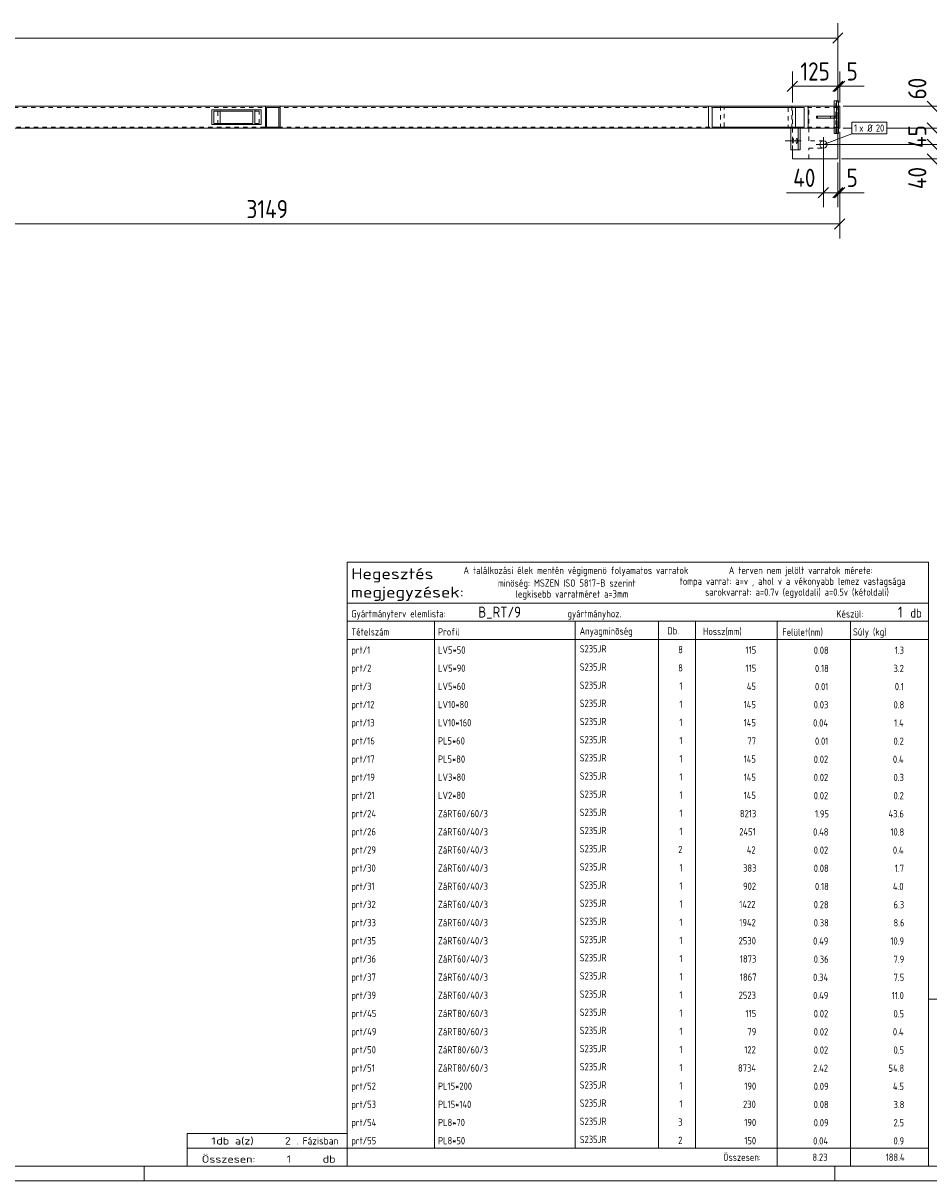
# Model space of a CAD drawing. Header units: millimetres. Extents: x 1 to 1188, y 1 to 840.
# Tile 4 of 6: x 775 to 1024, y 1 to 320. Entities that reach past the tile are written whole.
import ezdxf

# ---------------------------------------------------------------- set-up
doc = ezdxf.new("R2010")
doc.units = ezdxf.units.MM
doc.header["$LTSCALE"] = 0.6
doc.linetypes.add('XKITLINE00', pattern=[0])
doc.linetypes.add('XKITLINE02', pattern=[4, 2, -2])
for name, color, linetype, lineweight in [('Bolt', 7, 'Continuous', 0), ('BoltMark', 3, 'Continuous', 0), ('DrawingSheet', 5, 'Continuous', 0), ('OtherObjectType', 1, 'Continuous', 0), ('Part', 2, 'Continuous', 0), ('Z-DIMENSIONS', 1, 'Continuous', 0)]:
    doc.layers.add(name, color=color, linetype=linetype, lineweight=lineweight)
doc.styles.add('ISOCPEUR', font='ISOCPEUR.TTF')

msp = doc.modelspace()

# ---------------------------------------------------------------- linework, layer by layer
at = {"layer": 'Bolt', "color": 4, "linetype": 'XKITLINE00', "lineweight": 0}
for p, q in [((987.73, 287.34), (984.33, 287.34)), ((988.75, 287.34), (985.36, 287.34)), ((986.36, 287.7), (986.33, 287.34)), ((986.33, 287.34), (986.36, 286.98)), ((986.53, 288.04), (986.36, 287.7)), ((986.36, 286.98), (986.51, 286.64)), ((986.55, 288.03), (986.53, 288.04)), ((986.53, 286.64), (986.71, 286.98)), ((986.71, 287.7), (986.55, 288.03)), ((986.74, 287.34), (986.71, 287.7)), ((986.71, 286.98), (986.74, 287.34)), ((987.38, 287.7), (987.35, 287.34)), ((987.35, 287.34), (987.38, 286.98)), ((987.56, 288.04), (987.38, 287.7)), ((987.38, 286.98), (987.54, 286.64)), ((987.58, 288.03), (987.56, 288.04)), ((987.56, 286.64), (987.73, 286.98)), ((987.73, 287.7), (987.58, 288.03)), ((987.76, 287.34), (987.73, 287.7)), ((987.73, 286.98), (987.76, 287.34)), ((994.91, 284.34), (994.91, 288.34)), ((986.51, 286.64), (986.53, 286.64)), ((987.54, 286.64), (987.56, 286.64)), ((992.91, 286.34), (996.91, 286.34))]:
    msp.add_line(p, q, dxfattribs=at)
msp.add_circle((994.91, 286.34), 1, dxfattribs=at)
at = {"layer": 'BoltMark', "color": 7, "linetype": 'XKITLINE00', "lineweight": 0}
for p, q in [((1002.71, 292.44), (1012.33, 292.44)), ((1002.71, 289.24), (1002.71, 292.44)), ((1012.33, 289.24), (1012.33, 292.44)), ((994.91, 286.34), (1002.71, 289.24)), ((1002.71, 289.24), (1012.33, 289.24))]:
    msp.add_line(p, q, dxfattribs=at)
at = {"layer": 'DrawingSheet', "color": 3, "linetype": 'XKITLINE00', "lineweight": 0}
msp.add_line((5, 5), (1184, 5), dxfattribs=at)
at = {"layer": 'DrawingSheet', "color": 2, "linetype": 'XKITLINE00', "lineweight": 0}
for p, q in [((808, 1), (808, 5)), ((998, 1), (998, 5)), ((1, 1), (1188, 1))]:
    msp.add_line(p, q, dxfattribs=at)
at = {"layer": 'OtherObjectType', "color": 7, "linetype": 'XKITLINE00', "lineweight": 0}
for p, q in [((863.84, 160.08), (863.84, 171.33)), ((863.84, 171.33), (1023.84, 171.33)), ((1023.84, 171.33), (1023.84, 160.08)), ((863.84, 160.08), (1023.84, 160.08)), ((863.84, 160.08), (1023.84, 160.08)), ((863.84, 160.08), (863.84, 155.08)), ((1023.84, 160.08), (1023.84, 155.08)), ((863.84, 155.08), (1023.84, 155.08)), ((863.84, 155.08), (863.84, 150.08)), ((887.84, 155.08), (887.84, 150.08)), ((926.61, 150.08), (926.61, 155.08)), ((949.5, 155.08), (949.5, 150.08)), ((959.7, 155.08), (959.7, 150.2)), ((982.15, 155.08), (982.15, 150.08)), ((1002.33, 155.08), (1002.33, 150.08)), ((1023.84, 155.08), (1023.84, 150.08)), ((863.84, 150.08), (1023.84, 150.08)), ((863.84, 150.08), (863.84, 145.08)), ((887.84, 150.08), (887.84, 145.08)), ((926.61, 145.08), (926.61, 150.08)), ((949.5, 150.08), (949.5, 145.08)), ((959.67, 150.08), (959.67, 145.08)), ((982.18, 150.08), (982.18, 145.08)), ((1002.33, 150.08), (1002.33, 145.08)), ((1023.84, 150.08), (1023.84, 145.08)), ((863.84, 145.08), (863.84, 140.08)), ((887.84, 145.08), (887.84, 140.08)), ((926.61, 140.08), (926.61, 145.08)), ((949.5, 145.08), (949.5, 140.08)), ((959.67, 145.07), (959.67, 140.07)), ((982.18, 145.08), (982.18, 140.08)), ((1002.33, 145.08), (1002.33, 140.08)), ((1023.84, 145.08), (1023.84, 140.08)), ((863.84, 140.07), (863.84, 135.07)), ((887.84, 140.07), (887.84, 135.07)), ((926.61, 135.07), (926.61, 140.07)), ((949.5, 140.07), (949.5, 135.07)), ((959.67, 140.07), (959.67, 135.07)), ((982.18, 140.07), (982.18, 135.07)), ((1002.33, 140.07), (1002.33, 135.07)), ((1023.84, 140.07), (1023.84, 135.07)), ((863.84, 135.07), (863.84, 130.07)), ((887.84, 135.07), (887.84, 130.07)), ((926.61, 130.07), (926.61, 135.07)), ((949.5, 135.07), (949.5, 130.07)), ((959.67, 135.07), (959.67, 130.07)), ((982.18, 135.07), (982.18, 130.07)), ((1002.33, 135.07), (1002.33, 130.07)), ((1023.84, 135.07), (1023.84, 130.07)), ((863.84, 130.07), (863.84, 125.07)), ((887.84, 130.07), (887.84, 125.07)), ((926.61, 125.07), (926.61, 130.07)), ((949.5, 130.07), (949.5, 125.07)), ((959.67, 130.07), (959.67, 125.07)), ((982.18, 130.07), (982.18, 125.07)), ((1002.33, 130.07), (1002.33, 125.07)), ((1023.84, 130.07), (1023.84, 125.07)), ((863.84, 125.07), (863.84, 120.07)), ((887.84, 125.07), (887.84, 120.07)), ((926.61, 120.07), (926.61, 125.07)), ((949.5, 125.07), (949.5, 120.07)), ((959.67, 125.06), (959.67, 120.06)), ((982.18, 125.07), (982.18, 120.07)), ((1002.33, 125.07), (1002.33, 120.07)), ((1023.84, 125.07), (1023.84, 120.07)), ((863.84, 120.06), (863.84, 115.06)), ((887.84, 120.06), (887.84, 115.06)), ((926.61, 115.06), (926.61, 120.06)), ((949.5, 120.06), (949.5, 115.06)), ((959.67, 120.06), (959.67, 115.06)), ((982.18, 120.06), (982.18, 115.06)), ((1002.33, 120.06), (1002.33, 115.06)), ((1023.84, 120.06), (1023.84, 115.06)), ((863.84, 115.06), (863.84, 110.06)), ((887.84, 115.06), (887.84, 110.06)), ((926.61, 110.06), (926.61, 115.06)), ((949.5, 115.06), (949.5, 110.06)), ((959.67, 115.06), (959.67, 110.06)), ((982.18, 115.06), (982.18, 110.06)), ((1002.33, 115.06), (1002.33, 110.06)), ((1023.84, 115.06), (1023.84, 110.06)), ((863.84, 110.06), (863.84, 105.06)), ((887.84, 110.06), (887.84, 105.06)), ((926.61, 105.06), (926.61, 110.06)), ((949.5, 110.06), (949.5, 105.06)), ((959.67, 110.05), (959.67, 105.05)), ((982.18, 110.06), (982.18, 105.06)), ((1002.33, 110.06), (1002.33, 105.06)), ((1023.84, 110.06), (1023.84, 105.06)), ((863.84, 105.05), (863.84, 100.05)), ((887.84, 105.05), (887.84, 100.05)), ((926.61, 100.05), (926.61, 105.05)), ((949.5, 105.05), (949.5, 100.05)), ((959.67, 105.05), (959.67, 100.05)), ((982.18, 105.05), (982.18, 100.05)), ((1002.33, 105.05), (1002.33, 100.05)), ((1023.84, 105.05), (1023.84, 100.05)), ((863.84, 100.05), (863.84, 95.05)), ((887.84, 100.05), (887.84, 95.05)), ((926.61, 95.05), (926.61, 100.05)), ((949.5, 100.05), (949.5, 95.05)), ((959.67, 100.05), (959.67, 95.05)), ((982.18, 100.05), (982.18, 95.05)), ((1002.33, 100.05), (1002.33, 95.05)), ((1023.84, 100.05), (1023.84, 95.05)), ((863.84, 95.05), (863.84, 90.05)), ((887.84, 95.05), (887.84, 90.05)), ((926.61, 90.05), (926.61, 95.05)), ((949.5, 95.05), (949.5, 90.05)), ((959.67, 95.05), (959.67, 90.05)), ((982.18, 95.05), (982.18, 90.05)), ((1002.33, 95.05), (1002.33, 90.05)), ((1023.84, 95.05), (1023.84, 90.05)), ((863.84, 90.05), (863.84, 85.05)), ((887.84, 90.05), (887.84, 85.05)), ((926.61, 85.05), (926.61, 90.05)), ((949.5, 90.05), (949.5, 85.05)), ((959.67, 90.04), (959.67, 85.04)), ((982.18, 90.05), (982.18, 85.05)), ((1002.33, 90.05), (1002.33, 85.05)), ((1023.84, 90.05), (1023.84, 85.05)), ((863.84, 85.04), (863.84, 80.04)), ((887.84, 85.04), (887.84, 80.04)), ((926.61, 80.04), (926.61, 85.04)), ((949.5, 85.04), (949.5, 80.04)), ((959.67, 85.04), (959.67, 80.04)), ((982.18, 85.04), (982.18, 80.04)), ((1002.33, 85.04), (1002.33, 80.04)), ((1023.84, 85.04), (1023.84, 80.04)), ((863.84, 80.04), (863.84, 75.04)), ((887.84, 80.04), (887.84, 75.04)), ((926.61, 75.04), (926.61, 80.04)), ((949.5, 80.04), (949.5, 75.04)), ((959.67, 80.04), (959.67, 75.04)), ((982.18, 80.04), (982.18, 75.04)), ((1002.33, 80.04), (1002.33, 75.04)), ((1023.84, 80.04), (1023.84, 75.04)), ((863.84, 75.04), (863.84, 70.04)), ((887.84, 75.04), (887.84, 70.04)), ((926.61, 70.04), (926.61, 75.04)), ((949.5, 75.04), (949.5, 70.04)), ((959.67, 75.03), (959.67, 70.03)), ((982.18, 75.04), (982.18, 70.04)), ((1002.33, 75.04), (1002.33, 70.04)), ((1023.84, 75.04), (1023.84, 70.04)), ((863.84, 70.03), (863.84, 65.03)), ((887.84, 70.03), (887.84, 65.03)), ((926.61, 65.03), (926.61, 70.03)), ((949.5, 70.03), (949.5, 65.03)), ((959.67, 70.03), (959.67, 65.03)), ((982.18, 70.03), (982.18, 65.03)), ((1002.33, 70.03), (1002.33, 65.03)), ((1023.84, 70.03), (1023.84, 65.03)), ((863.84, 65.03), (863.84, 60.03)), ((887.84, 65.03), (887.84, 60.03)), ((926.61, 60.03), (926.61, 65.03)), ((949.5, 65.03), (949.5, 60.03)), ((959.67, 65.03), (959.67, 60.03)), ((982.18, 65.03), (982.18, 60.03)), ((1002.33, 65.03), (1002.33, 60.03)), ((1023.84, 65.03), (1023.84, 60.03)), ((863.84, 60.03), (863.84, 55.03)), ((887.84, 60.03), (887.84, 55.03)), ((926.61, 55.03), (926.61, 60.03)), ((949.5, 60.03), (949.5, 55.03)), ((959.67, 60.03), (959.67, 55.03)), ((982.18, 60.03), (982.18, 55.03)), ((1002.33, 60.03), (1002.33, 55.03)), ((1023.84, 60.03), (1023.84, 55.03)), ((863.84, 55.03), (863.84, 50.03)), ((887.84, 55.03), (887.84, 50.03)), ((926.61, 50.03), (926.61, 55.03)), ((949.5, 55.03), (949.5, 50.03)), ((959.67, 55.02), (959.67, 50.02)), ((982.18, 55.03), (982.18, 50.03)), ((1002.33, 55.03), (1002.33, 50.03)), ((1023.84, 55.03), (1023.84, 50.03)), ((1023.84, 51.05), (1023.84, 6.75)), ((1023.84, 51.05), (1184, 51.05)), ((863.84, 50.02), (863.84, 45.02)), ((887.84, 50.02), (887.84, 45.02)), ((926.61, 45.02), (926.61, 50.02)), ((949.5, 50.02), (949.5, 45.02)), ((959.67, 50.02), (959.67, 45.02)), ((982.18, 50.02), (982.18, 45.02)), ((1002.33, 50.02), (1002.33, 45.02)), ((1023.84, 50.02), (1023.84, 45.02)), ((863.84, 45.02), (863.84, 40.02)), ((887.84, 45.02), (887.84, 40.02)), ((926.61, 40.02), (926.61, 45.02)), ((949.5, 45.02), (949.5, 40.02)), ((959.67, 45.02), (959.67, 40.02)), ((982.18, 45.02), (982.18, 40.02)), ((1002.33, 45.02), (1002.33, 40.02)), ((1023.84, 45.02), (1023.84, 40.02)), ((863.84, 40.02), (863.84, 35.02)), ((887.84, 40.02), (887.84, 35.02)), ((926.61, 35.02), (926.61, 40.02)), ((949.5, 40.02), (949.5, 35.02)), ((959.67, 40.01), (959.67, 35.01)), ((982.18, 40.02), (982.18, 35.02)), ((1002.33, 40.02), (1002.33, 35.02)), ((1023.84, 40.02), (1023.84, 35.02)), ((863.84, 35.01), (863.84, 30.01)), ((887.84, 35.01), (887.84, 30.01)), ((926.61, 30.01), (926.61, 35.01)), ((949.5, 35.01), (949.5, 30.01)), ((959.67, 35.01), (959.67, 30.01)), ((982.18, 35.01), (982.18, 30.01)), ((1002.33, 35.01), (1002.33, 30.01)), ((1023.84, 35.01), (1023.84, 30.01)), ((863.84, 30.01), (863.84, 25.01)), ((887.84, 30.01), (887.84, 25.01)), ((926.61, 25.01), (926.61, 30.01)), ((949.5, 30.01), (949.5, 25.01)), ((959.67, 30.01), (959.67, 25.01)), ((982.18, 30.01), (982.18, 25.01)), ((1002.33, 30.01), (1002.33, 25.01)), ((1023.84, 30.01), (1023.84, 25.01)), ((863.84, 25.01), (863.84, 20.01)), ((887.84, 25.01), (887.84, 20.01)), ((926.61, 20.01), (926.61, 25.01)), ((949.5, 25.01), (949.5, 20.01)), ((959.67, 25.01), (959.67, 20.01)), ((982.18, 25.01), (982.18, 20.01)), ((1002.33, 25.01), (1002.33, 20.01)), ((1023.84, 25.01), (1023.84, 20.01)), ((863.84, 20.01), (863.84, 15.01)), ((887.84, 20.01), (887.84, 15.01)), ((926.61, 15.01), (926.61, 20.01)), ((949.5, 20.01), (949.5, 15.01)), ((959.67, 20), (959.67, 15)), ((982.18, 20.01), (982.18, 15.01)), ((1002.33, 20.01), (1002.33, 15.01)), ((1023.84, 20.01), (1023.84, 15.01)), ((819.84, 10), (819.84, 14)), ((819.84, 14), (863.84, 14)), ((863.84, 15), (863.84, 10)), ((863.84, 10), (863.84, 14)), ((887.84, 15), (887.84, 10)), ((926.61, 10), (926.61, 15)), ((949.5, 15), (949.5, 10)), ((959.67, 15), (959.67, 10)), ((982.18, 15), (982.18, 10)), ((1002.33, 15), (1002.33, 10)), ((1023.84, 15), (1023.84, 10)), ((819.84, 10), (863.84, 10)), ((819.85, 5.02), (819.84, 9.99)), ((819.84, 9.98), (863.74, 9.98)), ((863.84, 10), (1023.84, 10)), ((863.84, 10), (863.84, 5)), ((982.19, 10), (982.19, 5)), ((1002.31, 10), (1002.31, 5)), ((1023.84, 10), (1023.84, 5)), ((819.89, 5.03), (863.79, 5.03)), ((863.84, 5), (1023.84, 5))]:
    msp.add_line(p, q, dxfattribs=at)
at = {"layer": 'Part', "color": 7, "linetype": 'XKITLINE02', "lineweight": 0}
for p, q in [((164.88, 296.54), (985.22, 296.54)), ((845.38, 296.84), (841.38, 296.84)), ((986.2, 296.84), (963.3, 296.84)), ((966.57, 290.84), (966.57, 296.84)), ((967.55, 291.14), (967.55, 296.54)), ((985.22, 296.54), (985.22, 291.14)), ((986.2, 290.84), (986.2, 296.84)), ((986.2, 290.84), (986.2, 296.84)), ((998.88, 296.84), (986.38, 296.84)), ((986.38, 284.84), (986.38, 296.84)), ((998.88, 296.54), (989.64, 296.54)), ((990.88, 287.34), (990.88, 296.84)), ((990.88, 296.84), (998.88, 296.84)), ((990.88, 287.34), (990.88, 296.84)), ((990.88, 296.84), (998.88, 296.84)), ((990.88, 287.34), (990.88, 296.84)), ((990.88, 296.84), (998.88, 296.84)), ((990.88, 287.34), (990.88, 296.84)), ((990.88, 296.84), (998.88, 296.84)), ((998.88, 296.84), (997.82, 296.84)), ((998.3, 289.34), (998.3, 298.34)), ((998.88, 290.84), (998.88, 296.84)), ((999.02, 296.84), (998.88, 296.84)), ((998.88, 296.84), (998.88, 282.34)), ((998.88, 296.84), (998.88, 282.34)), ((998.88, 296.84), (998.88, 282.34)), ((998.88, 296.84), (998.88, 282.34)), ((998.88, 289.34), (998.88, 296.84)), ((998.88, 296.84), (998.88, 290.84)), ((828.28, 291.84), (828.28, 295.84)), ((839.6, 295.54), (837.88, 295.54)), ((839.6, 295.54), (837.88, 295.54)), ((839.6, 292.14), (839.6, 295.54)), ((996.87, 293.59), (996.87, 294.09)), ((997.82, 294.09), (997.82, 293.59)), ((998.12, 293.59), (998.12, 294.09)), ((985.22, 291.14), (164.88, 291.14)), ((839.6, 292.14), (837.88, 292.14)), ((845.38, 290.84), (841.38, 290.84)), ((986.2, 290.84), (963.3, 290.84)), ((987.99, 290.84), (985.89, 290.84)), ((986.37, 284.84), (986.37, 290.84)), ((998.88, 291.14), (989.64, 291.14)), ((998.88, 290.84), (997.82, 290.84)), ((999.02, 290.84), (998.88, 290.84)), ((994.91, 287.34), (990.88, 287.34)), ((994.91, 287.34), (990.88, 287.34)), ((994.91, 287.34), (990.88, 287.34)), ((994.91, 287.34), (990.88, 287.34)), ((994.91, 287.34), (995.3, 287.26)), ((994.91, 287.34), (995.3, 287.26)), ((994.91, 287.34), (995.3, 287.26)), ((994.91, 287.34), (995.3, 287.26)), ((990.88, 282.34), (990.88, 285.34)), ((990.88, 285.34), (994.91, 285.34)), ((990.88, 282.34), (990.88, 285.34)), ((990.88, 285.34), (994.91, 285.34)), ((990.88, 282.34), (990.88, 285.34)), ((990.88, 285.34), (994.91, 285.34)), ((990.88, 282.34), (990.88, 285.34)), ((990.88, 285.34), (994.91, 285.34)), ((995.3, 285.42), (994.91, 285.34)), ((995.3, 285.42), (994.91, 285.34)), ((995.3, 285.42), (994.91, 285.34)), ((995.3, 285.42), (994.91, 285.34)), ((995.84, 286.72), (995.91, 286.34)), ((995.84, 286.72), (995.91, 286.34)), ((995.84, 286.72), (995.91, 286.34)), ((995.84, 286.72), (995.91, 286.34)), ((995.91, 286.34), (995.84, 285.96)), ((995.91, 286.34), (995.84, 285.96)), ((995.91, 286.34), (995.84, 285.96)), ((995.91, 286.34), (995.84, 285.96)), ((986.38, 282.34), (998.88, 282.34)), ((998.88, 282.34), (990.88, 282.34)), ((998.88, 282.34), (990.88, 282.34)), ((998.88, 282.34), (990.88, 282.34)), ((998.88, 282.34), (990.88, 282.34))]:
    msp.add_line(p, q, dxfattribs=at)
at = {"layer": 'Part', "color": 2, "linetype": 'XKITLINE00', "lineweight": 0}
for p, q in [((841.38, 296.84), (675.38, 296.84)), ((845.38, 296.84), (841.38, 296.84)), ((841.38, 296.84), (841.38, 290.84)), ((845.08, 296.54), (841.68, 296.54)), ((841.68, 296.54), (841.68, 291.14)), ((845.08, 291.14), (845.08, 296.54)), ((963.3, 296.84), (845.38, 296.84)), ((845.38, 290.84), (845.38, 296.84)), ((963.3, 290.84), (963.3, 296.84)), ((997.82, 296.84), (963.3, 296.84)), ((964.33, 296.54), (964.33, 291.14)), ((964.33, 296.54), (989.64, 296.54)), ((987.22, 291.14), (987.22, 296.54)), ((989.64, 291.14), (989.64, 296.54)), ((990.67, 290.84), (990.67, 296.84)), ((997.82, 298.34), (997.82, 294.09)), ((999.02, 298.34), (997.82, 298.34)), ((998.49, 289.34), (998.49, 298.34)), ((999.02, 298.34), (999.02, 289.34)), ((999.38, 296.84), (999.02, 296.84)), ((999.38, 290.84), (999.38, 296.84)), ((826.57, 291.84), (826.57, 295.84)), ((826.57, 295.84), (840.19, 295.84)), ((827.17, 292.14), (827.17, 295.54)), ((837.88, 295.54), (827.17, 295.54)), ((828.88, 292.14), (828.88, 295.54)), ((837.88, 292.14), (837.88, 295.54)), ((838.48, 295.84), (838.48, 291.84)), ((840.19, 295.84), (840.19, 291.84)), ((993.04, 294.09), (998.49, 294.09)), ((993.04, 293.59), (993.04, 294.09)), ((998.49, 293.59), (993.04, 293.59)), ((993.27, 293.59), (993.27, 294.09)), ((997.82, 289.34), (997.82, 293.59)), ((998.49, 294.09), (998.49, 293.59)), ((841.38, 290.84), (675.38, 290.84)), ((840.19, 291.84), (826.57, 291.84)), ((827.17, 292.14), (837.88, 292.14)), ((841.38, 290.84), (845.38, 290.84)), ((845.08, 291.14), (841.68, 291.14)), ((963.3, 290.84), (845.38, 290.84)), ((997.82, 290.84), (963.3, 290.84)), ((964.33, 291.14), (989.64, 291.14)), ((985.89, 284.84), (985.89, 290.84)), ((988.51, 290.84), (987.99, 290.84)), ((987.99, 284.84), (987.99, 290.84)), ((988.51, 284.84), (988.51, 290.84)), ((999.02, 290.84), (999.38, 290.84)), ((998.49, 289.34), (997.82, 289.34)), ((999.02, 289.34), (998.49, 289.34)), ((998.88, 282.34), (998.88, 289.34)), ((987.99, 284.84), (985.89, 284.84)), ((986.38, 284.84), (986.38, 282.34)), ((988.51, 284.84), (987.99, 284.84)), ((986.38, 282.34), (998.88, 282.34))]:
    msp.add_line(p, q, dxfattribs=at)
at = {"layer": 'Part', "color": 7, "linetype": 'XKITLINE02', "lineweight": 0}
for start, end in [(22.4889, 67.4846), (22.4889, 67.4846), (22.4889, 67.4846), (22.4889, 67.4846), (292.4931, 337.4918), (292.4931, 337.4918), (292.4931, 337.4918), (292.4931, 337.4918)]:
    msp.add_arc((994.91, 286.34), 1, start, end, dxfattribs=at)
at = {"layer": 'Z-DIMENSIONS', "color": 7, "linetype": 'XKITLINE00', "lineweight": 0}
for p, q in [((998.88, 297.84), (998.88, 319.73)), ((164.88, 315.63), (998.88, 315.63)), ((1000.29, 317.04), (997.46, 314.22)), ((986.38, 297.84), (986.38, 306.44)), ((999.38, 297.84), (999.38, 306.44)), ((987.79, 303.75), (984.96, 300.92)), ((1000.29, 303.75), (997.46, 300.92)), ((1000.25, 303.71), (997.46, 300.92)), ((1000.79, 303.75), (997.96, 300.92)), ((998.88, 304.34), (998.88, 298.34)), ((998.88, 304.34), (998.88, 298.34)), ((986.38, 302.34), (998.88, 302.34)), ((998.88, 302.34), (999.38, 302.34)), ((999.38, 302.34), (1006.14, 302.34)), ((999.38, 302.34), (1006.14, 302.34)), ((1000.38, 296.84), (1028.83, 296.84)), ((1023.41, 298.25), (1026.24, 295.42)), ((1000.38, 290.84), (1002.71, 290.84)), ((1000.38, 290.84), (1002.71, 290.84)), ((1012.33, 290.84), (1028.83, 290.84)), ((1012.33, 290.84), (1017.23, 290.84)), ((1023.41, 292.25), (1026.24, 289.42)), ((999.38, 289.84), (999.38, 269.05)), ((999.38, 289.84), (999.38, 260.44)), ((1023.41, 287.75), (1026.24, 284.92)), ((994.91, 285.34), (994.91, 269.05)), ((995.91, 286.34), (1017.23, 286.34)), ((995.91, 286.34), (1028.83, 286.34)), ((1023.41, 283.75), (1026.24, 280.92)), ((998.88, 281.34), (998.88, 269.05)), ((998.88, 281.34), (998.88, 269.05)), ((999.88, 282.34), (1028.83, 282.34)), ((996.33, 274.46), (993.5, 271.63)), ((1000.29, 274.46), (997.46, 271.63)), ((1000.25, 274.42), (997.46, 271.63)), ((1000.79, 274.46), (997.96, 271.63)), ((994.91, 273.05), (984.72, 273.05)), ((994.91, 273.05), (984.72, 273.05)), ((994.91, 273.05), (998.88, 273.05)), ((998.88, 273.05), (999.38, 273.05)), ((999.38, 273.05), (1006.14, 273.05)), ((999.38, 273.05), (1006.14, 273.05)), ((1000.79, 265.86), (997.96, 263.03)), ((684.51, 264.44), (999.38, 264.44))]:
    msp.add_line(p, q, dxfattribs=at)
at = {"layer": 'Z-DIMENSIONS', "color": 3}
for p in [(998.88, 315.63), (986.38, 302.34), (998.88, 302.34), (998.88, 302.34), (999.38, 302.34), (994.91, 273.05), (998.88, 273.05), (998.88, 273.05), (999.38, 273.05), (999.38, 264.44)]:
    msp.add_point(p, dxfattribs=at)

# ---------------------------------------------------------------- texts
at = {"layer": 'BoltMark', "color": 3, "style": 'ISOCPEUR', "width": 0.85}
for s, p in [('1', (1003.31, 289.84)), ('x Ø', (1004.77, 289.84)), ('20', (1009.32, 289.84))]:
    msp.add_text(s, height=2, dxfattribs=at).set_placement(p)
at = {"layer": 'OtherObjectType', "color": 7, "style": 'ISOCPEUR'}
for s, height, width, p in [('Hegesztés', 3, 1.19, (864.99, 166.64)), ('A találkozási élek mentén végigmenö folyamatos varratok', 2, 0.85, (895.84, 168.08)), ('A terven nem jelölt varratok mérete:', 2, 0.85, (968.86, 168.08)), ('minöség: MSZEN ISO 5817-B szerint', 2, 0.85, (905.34, 164.58)), ('tompa varrat: a=v , ahol v a vékonyabb lemez vastagsága', 2, 0.85, (955.34, 165.08)), ('megjegyzések:', 3, 1.19, (864.84, 161.58)), ('legkisebb varratméret a=3mm', 2, 0.85, (910.16, 161.58)), ('sarokvarrat: a=0.7v (egyoldali) a=0.5v (kétoldali)', 2, 0.85, (962.34, 162.08)), ('Gyártmányterv elemlista:                               gyártmányhoz.', 2, 0.85, (864.99, 156.14)), ('Készül:', 2, 0.85, (998.47, 156.08)), ('db', 2.5, 0.85, (1018.84, 156.08)), ('Tételszám', 2, 0.85, (864.99, 151.14)), ('Profil', 2, 0.85, (888.84, 151.14)), ('Anyagminõség', 2, 0.85, (927.83, 151.37)), ('Db.', 2, 0.85, (951.96, 151.43)), ('Hossz(mm)', 2, 0.85, (961.78, 151.28)), ('Felület(nm)', 2, 0.85, (983.56, 151.08)), ('Súly (kg)', 2, 0.85, (1003.05, 151.14)), ('1', 2, 1.211571, (826.48, 11)), ('db a(z)', 2, 1.211571, (827.84, 11)), ('2', 2, 1.211571, (846.7, 11)), ('. Fázisban', 2, 0.935, (849.84, 11)), ('Összesen:            db', 2, 1.211571, (823.84, 6)), ('1', 2, 1.211571, (847.19, 6)), ('Összesen:', 2, 0.85, (967.33, 6.5))]:
    msp.add_text(s, height=height, dxfattribs=dict(at, width=width)).set_placement(p)
at = {"layer": 'OtherObjectType', "color": 5, "style": 'ISOCPEUR', "width": 0.85}
for s, height, p in [('B_RT/9', 3, (899.94, 156.08)), ('1', 3, (1015.41, 156.08)), ('prt/1', 2, (864.99, 146.14)), ('LV5*50', 2, (888.84, 146.14)), ('S235JR', 2, (927.83, 146.48)), ('8', 2, (954.94, 146.25)), ('115', 2, (973.47, 146.14)), ('0.08', 2, (992.23, 146.08)), ('1.3', 2, (1014.54, 146.08)), ('S235JR', 2, (927.83, 141.48)), ('prt/2', 2, (864.99, 141.14)), ('LV5*90', 2, (888.84, 141.14)), ('8', 2, (954.94, 141.24)), ('115', 2, (973.47, 141.14)), ('0.18', 2, (992.58, 141.07)), ('3.2', 2, (1014.19, 141.07)), ('prt/3', 2, (864.99, 136.13)), ('LV5*60', 2, (888.84, 136.13)), ('S235JR', 2, (927.83, 136.47)), ('1', 2, (955.28, 136.24)), ('45', 2, (973.81, 136.13)), ('0.01', 2, (992.58, 136.07)), ('0.1', 2, (1014.54, 136.07)), ('prt/12', 2, (864.99, 131.13)), ('LV10*80', 2, (888.84, 131.13)), ('S235JR', 2, (927.83, 131.47)), ('1', 2, (955.28, 131.24)), ('145', 2, (972.95, 131.13)), ('0.03', 2, (992.23, 131.07)), ('0.8', 2, (1014.19, 131.07)), ('prt/13', 2, (864.99, 126.13)), ('LV10*160', 2, (888.84, 126.13)), ('S235JR', 2, (927.83, 126.47)), ('1', 2, (955.28, 126.24)), ('145', 2, (972.95, 126.13)), ('0.04', 2, (992.06, 126.07)), ('1.4', 2, (1014.36, 126.07)), ('prt/16', 2, (864.99, 121.13)), ('PL5*60', 2, (888.84, 121.13)), ('S235JR', 2, (927.83, 121.46)), ('1', 2, (955.28, 121.23)), ('77', 2, (973.98, 121.13)), ('0.01', 2, (992.58, 121.06)), ('0.2', 2, (1014.19, 121.06)), ('prt/17', 2, (864.99, 116.12)), ('PL5*80', 2, (888.84, 116.12)), ('S235JR', 2, (927.83, 116.46)), ('1', 2, (955.28, 116.23)), ('145', 2, (972.95, 116.12)), ('0.02', 2, (992.23, 116.06)), ('0.4', 2, (1014.02, 116.06)), ('prt/19', 2, (864.99, 111.12)), ('LV3*80', 2, (888.84, 111.12)), ('S235JR', 2, (927.83, 111.46)), ('1', 2, (955.28, 111.23)), ('145', 2, (972.95, 111.12)), ('0.02', 2, (992.23, 111.06)), ('0.3', 2, (1014.19, 111.06)), ('S235JR', 2, (927.83, 106.46)), ('prt/21', 2, (864.99, 106.12)), ('LV2*80', 2, (888.84, 106.12)), ('1', 2, (955.28, 106.22)), ('145', 2, (972.95, 106.12)), ('0.02', 2, (992.23, 106.05)), ('0.2', 2, (1014.19, 106.05)), ('prt/24', 2, (864.99, 101.11)), ('ZáRT60/60/3', 2, (888.84, 101.11)), ('S235JR', 2, (927.83, 101.45)), ('1', 2, (955.28, 101.22)), ('8213', 2, (971.92, 101.11)), ('1.95', 2, (992.58, 101.05)), ('43.6', 2, (1012.82, 101.05)), ('prt/26', 2, (864.99, 96.11)), ('ZáRT60/40/3', 2, (888.84, 96.11)), ('S235JR', 2, (927.83, 96.45)), ('1', 2, (955.28, 96.22)), ('2451', 2, (971.75, 96.11)), ('0.48', 2, (992.06, 96.05)), ('10.8', 2, (1013.33, 96.05)), ('prt/29', 2, (864.99, 91.11)), ('ZáRT60/40/3', 2, (888.84, 91.11)), ('S235JR', 2, (927.83, 91.45)), ('2', 2, (954.94, 91.22)), ('42', 2, (973.81, 91.11)), ('0.02', 2, (992.23, 91.05)), ('0.4', 2, (1014.02, 91.05)), ('prt/30', 2, (864.99, 86.11)), ('ZáRT60/40/3', 2, (888.84, 86.11)), ('S235JR', 2, (927.83, 86.44)), ('1', 2, (955.28, 86.21)), ('383', 2, (972.78, 86.11)), ('0.08', 2, (992.23, 86.04)), ('1.7', 2, (1014.54, 86.04)), ('prt/31', 2, (864.99, 81.1)), ('ZáRT60/40/3', 2, (888.84, 81.1)), ('S235JR', 2, (927.83, 81.44)), ('1', 2, (955.28, 81.21)), ('902', 2, (972.78, 81.1)), ('0.18', 2, (992.58, 81.04)), ('4.0', 2, (1014.02, 81.04)), ('prt/32', 2, (864.99, 76.1)), ('ZáRT60/40/3', 2, (888.84, 76.1)), ('S235JR', 2, (927.83, 76.44)), ('1', 2, (955.28, 76.21)), ('1422', 2, (971.75, 76.1)), ('0.28', 2, (992.23, 76.04)), ('6.3', 2, (1014.19, 76.04)), ('ZáRT60/40/3', 2, (888.84, 71.1)), ('S235JR', 2, (927.83, 71.44)), ('prt/33', 2, (864.99, 71.1)), ('1', 2, (955.28, 71.2)), ('1942', 2, (971.75, 71.1)), ('0.38', 2, (992.23, 71.03)), ('8.6', 2, (1014.19, 71.03)), ('prt/35', 2, (864.99, 66.09)), ('ZáRT60/40/3', 2, (888.84, 66.09)), ('S235JR', 2, (927.83, 66.43)), ('1', 2, (955.28, 66.2)), ('2530', 2, (971.58, 66.09)), ('0.49', 2, (992.06, 66.03)), ('10.9', 2, (1013.33, 66.03)), ('prt/36', 2, (864.99, 61.09)), ('ZáRT60/40/3', 2, (888.84, 61.09)), ('S235JR', 2, (927.83, 61.43)), ('1', 2, (955.28, 61.2)), ('1873', 2, (971.92, 61.09)), ('0.36', 2, (992.23, 61.03)), ('7.9', 2, (1014.19, 61.03)), ('prt/37', 2, (864.99, 56.09)), ('ZáRT60/40/3', 2, (888.84, 56.09)), ('S235JR', 2, (927.83, 56.43)), ('1', 2, (955.28, 56.2)), ('1867', 2, (971.92, 56.09)), ('0.34', 2, (992.06, 56.03)), ('7.5', 2, (1014.19, 56.03)), ('prt/39', 2, (864.99, 51.09)), ('ZáRT60/40/3', 2, (888.84, 51.09)), ('S235JR', 2, (927.83, 51.42)), ('1', 2, (955.28, 51.19)), ('2523', 2, (971.58, 51.09)), ('0.49', 2, (992.06, 51.02)), ('11.0', 2, (1013.68, 51.02)), ('prt/45', 2, (864.99, 46.08)), ('ZáRT80/60/3', 2, (888.84, 46.08)), ('S235JR', 2, (927.83, 46.42)), ('1', 2, (955.28, 46.19)), ('115', 2, (973.47, 46.08)), ('0.02', 2, (992.23, 46.02)), ('0.5', 2, (1014.19, 46.02)), ('prt/49', 2, (864.99, 41.08)), ('ZáRT80/60/3', 2, (888.84, 41.08)), ('S235JR', 2, (927.83, 41.42)), ('1', 2, (955.28, 41.19)), ('79', 2, (973.98, 41.08)), ('0.02', 2, (992.23, 41.02)), ('0.4', 2, (1014.02, 41.02)), ('ZáRT80/60/3', 2, (888.84, 36.08)), ('S235JR', 2, (927.83, 36.42)), ('prt/50', 2, (864.99, 36.08)), ('1', 2, (955.28, 36.18)), ('122', 2, (973.13, 36.08)), ('0.02', 2, (992.23, 36.01)), ('0.5', 2, (1014.19, 36.01)), ('prt/51', 2, (864.99, 31.07)), ('ZáRT80/60/3', 2, (888.84, 31.07)), ('S235JR', 2, (927.83, 31.41)), ('1', 2, (955.28, 31.18)), ('8734', 2, (971.41, 31.07)), ('2.42', 2, (992.06, 31.01)), ('54.8', 2, (1012.82, 31.01)), ('prt/52', 2, (864.99, 26.07)), ('PL15*200', 2, (888.84, 26.07)), ('S235JR', 2, (927.83, 26.41)), ('1', 2, (955.28, 26.18)), ('190', 2, (973.13, 26.07)), ('0.09', 2, (992.23, 26.01)), ('4.5', 2, (1014.02, 26.01)), ('prt/53', 2, (864.99, 21.07)), ('PL15*140', 2, (888.84, 21.07)), ('S235JR', 2, (927.83, 21.41)), ('1', 2, (955.28, 21.18)), ('230', 2, (972.78, 21.07)), ('0.08', 2, (992.23, 21.01)), ('3.8', 2, (1014.19, 21.01)), ('prt/54', 2, (864.99, 16.07)), ('PL8*70', 2, (888.84, 16.07)), ('S235JR', 2, (927.83, 16.4)), ('3', 2, (954.94, 16.17)), ('190', 2, (973.13, 16.07)), ('0.09', 2, (992.23, 16)), ('2.5', 2, (1014.19, 16)), ('prt/55', 2, (864.99, 11.06)), ('PL8*50', 2, (888.84, 11.06)), ('S235JR', 2, (927.83, 11.4)), ('2', 2, (954.94, 11.17)), ('150', 2, (973.13, 11.06)), ('0.04', 2, (992.06, 11)), ('0.9', 2, (1014.19, 11)), ('8.23', 2, (991.89, 6.5)), ('188.4', 2, (1012.03, 6.5))]:
    msp.add_text(s, height=height, dxfattribs=at).set_placement(p)
at = {"layer": 'Z-DIMENSIONS', "color": 3, "style": 'ISOCPEUR', "width": 0.85}
for s, p in [('125', (988.55, 303.94)), ('5', (1001.25, 303.94)), ('40', (986.59, 274.65)), ('5', (1001.25, 274.65)), ('3149', (836.14, 266.04))]:
    msp.add_text(s, height=5, dxfattribs=at).set_placement(p)
for s, p in [('60', (1023.23, 298.71)), ('45', (1023.23, 285.37)), ('40', (1023.23, 274.02))]:
    msp.add_text(s, height=5, rotation=90.0002, dxfattribs=at).set_placement(p)

doc.saveas('drawing.dxf')
